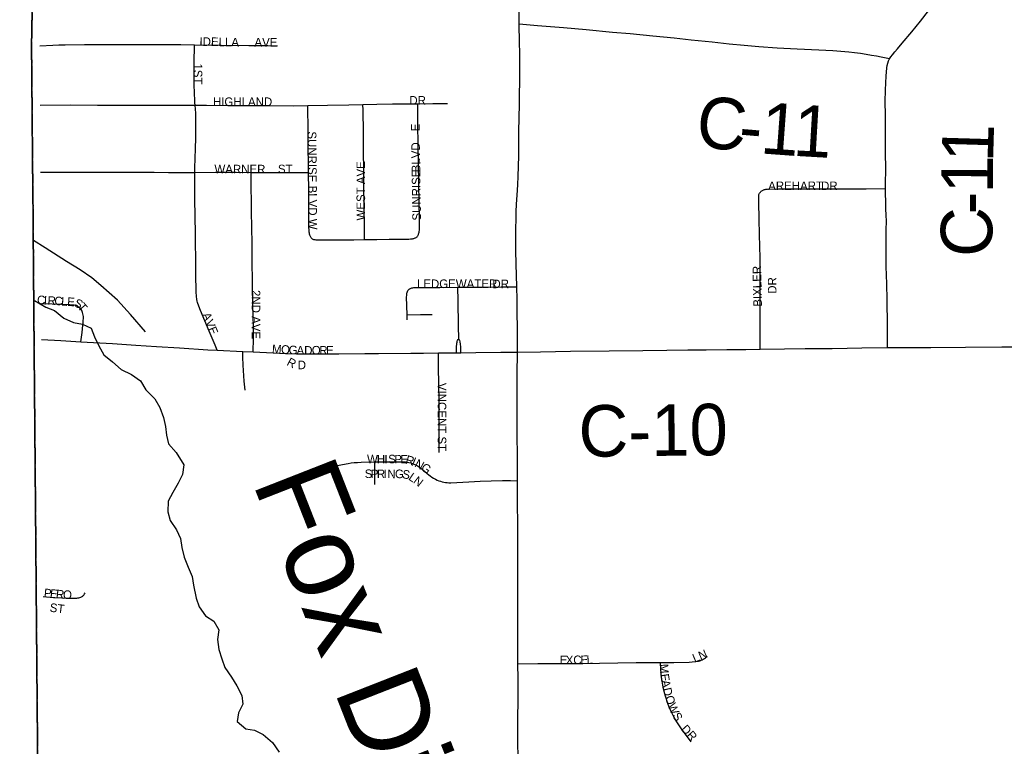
# Model space of a CAD drawing. Header units: feet. Extents: x 2113747 to 2516209, y 960708 to 1356798.
# Tile 11 of 247: x 2273776 to 2279510, y 1110936 to 1115169. Entities that reach past the tile are written whole.
import ezdxf

# ---------------------------------------------------------------- set-up
doc = ezdxf.new("R2010")
doc.units = ezdxf.units.FT
doc.header["$MEASUREMENT"] = 0
doc.linetypes.add('OhDOT_USTN3', pattern=[0.22, 0.165, -0.055])
doc.linetypes.add('rr2', pattern=[0])
for name, color, linetype in [('0_Xref', 7, 'Continuous'), ('GM_X_Adjacent_County', 251, 'OhDOT_USTN3'), ('GM_X_City_Street', 251, 'Continuous'), ('GM_X_City_Street_Text', 251, 'Continuous'), ('GM_X_County', 251, 'OhDOT_USTN3'), ('GM_X_County_Road', 3, 'Continuous'), ('GM_X_County_Road_Text', 3, 'Continuous'), ('GM_X_Minor_River', 5, 'Continuous'), ('GM_X_Minor_River_Text', 5, 'Continuous'), ('GM_X_Rail_Line', 251, 'rr2'), ('GM_X_Township', 251, 'OhDOT_USTN3'), ('GM_X_Township_Road', 4, 'Continuous'), ('GM_X_Township_Subdivision', 4, 'Continuous'), ('GM_X_Township_Subdivision_Text', 4, 'Continuous')]:
    doc.layers.add(name, color=color, linetype=linetype)
doc.styles.add('Styledgn030', font='dgn030.shx')
doc.styles.add('Styledgn031', font='dgn031.shx')

# ---------------------------------------------------------------- blocks, each defined once
blk = doc.blocks.new('POR')
at = {"layer": 'GM_X_Adjacent_County', "flags": 128}
blk.add_lwpolyline([(2192629.9, 1167519.5), (2192631.2, 1170403.5), (2192632.8, 1173672.8), (2192633.8, 1175629.5), (2192671.1, 1181169.3), (2192669.3, 1184775.1), (2192667.8, 1187766.9), (2192660.9, 1188884.7), (2192638, 1192623.1), (2192637, 1192687), (2192624.5, 1194837.8), (2192737.6, 1194839.7), (2198605.6, 1194974.2), (2199009.7, 1194982.8), (2204631.8, 1195039.6), (2205347.9, 1195050.5), (2205386.6, 1195051.1), (2205910.4, 1195059.1), (2205996.9, 1195060.4), (2208466.7, 1195086.6), (2214754.4, 1195227), (2218436, 1195308), (2224284, 1195428.9), (2225752.4, 1195457.9), (2225462.4, 1195534.2), (2225401.5, 1195595.2), (2225364.4, 1195690.5), (2225385.6, 1195870.7), (2225422.7, 1195968.7), (2225454.5, 1196101.2), (2225555.1, 1196175.4), (2225730, 1196146.2), (2225936.7, 1196103.9), (2226103.6, 1195950.2), (2226196.3, 1195762.1), (2226318.2, 1195778), (2226413.6, 1195876), (2226477.1, 1196119.8), (2226432.1, 1196339.7), (2226254.6, 1196527.8), (2226111.5, 1196633.7), (2226016.1, 1196776.8), (2225706.3, 1197037.8), (2225597.5, 1197214), (2225541.9, 1197428.6), (2225549.8, 1197574.3), (2225533.9, 1197682.9), (2225510.1, 1197751.8), (2225433.3, 1197823.4), (2225319.3, 1197810.1), (2225163, 1197849.8), (2225022.6, 1197884.3), (2224866.2, 1197995.8), (2224773.6, 1198237.6), (2224766.2, 1198416.3), (2224818.6, 1198832.8), (2224831.8, 1198917.6), (2224868.9, 1199050.1), (2224916.6, 1199124.2), (2224988.2, 1199164), (2225078.2, 1199177.2), (2225210.7, 1199142.8), (2225361.7, 1199058), (2225454.5, 1198986.5), (2225541.9, 1198975.9), (2225626.7, 1199020.9), (2225653.2, 1199068.6), (2225634.6, 1199164), (2225576.3, 1199317.6), (2225558.1, 1199409.1), (2225502.1, 1199640.9), (2225359.1, 1199810.4), (2225210.7, 1199887.3), (2225033.2, 1199916.4), (2224903.4, 1199927), (2224733.8, 1199887.3), (2224588.1, 1199836.9), (2224426.5, 1199852.8), (2224304.6, 1199924.4), (2224140.3, 1200009.2), (2224033.1, 1200099.2), (2223933.7, 1200223.8), (2223870.1, 1200324.4), (2223843.6, 1200456.9), (2223875.4, 1200570.8), (2223989.3, 1200713.9), (2224135, 1200891.4), (2224264.9, 1201013.3), (2224315.2, 1201058.3), (2224325.8, 1201095.4), (2224307.2, 1201143.1), (2224270.1, 1201185.5), (2224190.7, 1201257), (2224050.2, 1201262.3), (2223875.4, 1201254.4), (2223719.1, 1201259.7), (2223624.4, 1201296.8), (2223554.8, 1201352.4), (2223464.7, 1201458.4), (2223422.3, 1201569.7), (2223427.6, 1201646.5), (2223462.1, 1201752.5), (2223552.1, 1201842.6), (2223692.6, 1201903.5), (2223840.9, 1201967.1), (2223893.9, 1201998.9), (2223939, 1202043.9), (2223962.8, 1202134), (2223909.8, 1202269.1), (2223851.5, 1202340.7), (2223774.7, 1202356.6), (2223692.6, 1202348.6), (2223578.6, 1202303.6), (2223491.2, 1202258.5), (2223382.6, 1202226.8), (2223303.1, 1202247.9), (2223247.5, 1202300.9), (2223215.7, 1202377.8), (2223197.1, 1202483.7), (2223244.8, 1202642.7), (2223353.4, 1202799), (2223454.1, 1202942.1), (2223462.1, 1203018.9), (2223462.1, 1203064), (2223390.5, 1203188.5), (2223235.7, 1203282.8), (2223181.3, 1203339.3), (2223130.4, 1203395.8), (2223116.3, 1203463.6), (2223153, 1203562.4), (2223226.5, 1203633.1), (2223288.6, 1203695.2), (2223316.9, 1203765.9), (2223297.1, 1203887.3), (2223251.9, 1203949.5), (2223175.6, 1203974.9), (2223085.2, 1203955.1), (2223006.1, 1203918.4), (2222935.5, 1203853.4), (2222850.7, 1203698), (2222740.6, 1203607.6), (2222675.6, 1203593.5), (2222616.2, 1203610.5), (2222559.7, 1203698), (2222463.7, 1204073.8), (2222458, 1204285.7), (2222497.6, 1204359.1), (2222596.5, 1204452.4), (2222805.5, 1204585.1), (2222929.8, 1204675.6), (2222992, 1204740.5), (2223006.1, 1204788.6), (2222972.2, 1204847.9), (2222910.1, 1204912.9), (2222760.3, 1204955.2), (2222599.3, 1204969.4), (2222480.6, 1205008.9), (2222404.4, 1205076.7), (2222263.1, 1205240.6), (2222181.2, 1205336.6), (2222079.5, 1205407.3), (2221966.5, 1205441.2), (2221881.7, 1205472.2), (2221797, 1205516.5), (2221703.7, 1205619.2), (2221630.3, 1205687), (2221562.5, 1205698.3), (2221463.6, 1205681.3), (2221311, 1205613.5), (2221195.2, 1205576.8), (2221070.9, 1205582.4), (2220859, 1205622), (2220743.2, 1205681.3), (2220576.5, 1205822.6), (2220455, 1205944), (2220302.4, 1206023.1), (2220181, 1206074), (2220090.6, 1206150.3), (2220048.2, 1206308.5), (2220039.7, 1206483.6), (2219974.7, 1206616.4), (2219935.2, 1206709.7), (2219898.5, 1206817), (2219906.9, 1206918.7), (2220005.8, 1207031.7), (2220152.7, 1207136.3), (2220291.1, 1207226.7), (2220373.1, 1207288.8), (2220421.9, 1207378.1), (2220410.9, 1207565.9), (2220407.2, 1207760.7), (2220339.7, 1208008), (2220291, 1208255.3), (2220324.8, 1208431.4), (2220444.6, 1208768.6), (2220470.9, 1208944.7), (2220422.2, 1209154.5), (2220328.5, 1209281.8), (2220103.7, 1209491.7), (2219826.5, 1209709), (2219691.6, 1209851.3), (2219429.3, 1210203.5), (2219283.2, 1210473.3), (2219245.7, 1210694.3), (2219320.7, 1211065.2), (2219356.9, 1211201.2), (2219410.6, 1211402.4), (2219451.8, 1211743.4), (2219388.1, 1211971.9), (2219215.8, 1212230.4), (2219028.4, 1212466.5), (2218661.3, 1212777.4), (2218365.3, 1213088.4), (2218207.9, 1213346.9), (2218114.2, 1213710.3), (2218088, 1214032.6), (2218118, 1214403.5), (2218200.4, 1214647), (2218372.8, 1214973), (2218440.2, 1215096.6), (2218541.4, 1215411.3), (2218635, 1215696.1), (2218743.7, 1215898.4), (2218886.1, 1216149.4), (2219047.2, 1216370.4), (2219095.9, 1216516.6), (2219144.6, 1216741.4), (2219144.6, 1216921.2), (2219118.3, 1217142.2), (2219133.3, 1217333.3), (2219144.6, 1217520.7), (2219065.9, 1217816.6), (2219058.4, 1218048.9), (2219054.6, 1218326.2), (2219075.1, 1218515), (2219103.6, 1218655.5), (2219090, 1218753.5), (2219032.2, 1218921.9), (2218878.6, 1219180.4), (2218788.6, 1219296.6), (2218691.2, 1219360.2), (2218575.1, 1219379), (2218297.8, 1219382.7), (2217968.1, 1219292.8), (2217739.6, 1219274.1), (2217544.8, 1219307.8), (2217436.1, 1219296.6), (2217237.5, 1219296.6), (2217140.1, 1219345.3), (2217039, 1219457.7), (2216781, 1219756.6), (2216623.1, 1220057.1), (2216570, 1220251), (2216533.2, 1220570.4), (2216540.7, 1220686.5), (2216551.9, 1220843.9), (2216668.1, 1220915.1), (2216847.9, 1220915.1), (2217027.7, 1220836.4), (2217394.9, 1220686.5), (2217522.3, 1220769), (2217675.9, 1220956.3), (2217732.1, 1221094.9), (2217720.9, 1221244.8), (2217683.4, 1221394.7), (2217559.6, 1221466.3), (2217447.4, 1221394.7), (2217323.7, 1221398.4), (2217147.6, 1221465.8), (2216990.3, 1221615.7), (2216922.8, 1221671.9), (2216776.7, 1221754.3), (2216638.1, 1221784.3), (2216499.5, 1221758.1), (2216364.6, 1221701.9), (2216282.2, 1221679.4), (2216188.5, 1221761.8), (2216154.8, 1221904.2), (2216195, 1221993.3), (2217854.6, 1222013.8), (2218902.3, 1222026.2), (2221110.2, 1222044.8), (2224969.7, 1222054.4), (2226270.9, 1222054.4), (2227184.2, 1222047.2), (2228798.4, 1222028), (2230481.2, 1221983), (2231335, 1221970.9), (2233013.3, 1221964.2), (2233375.5, 1221985.7), (2235298.9, 1222030.3), (2235886, 1222018.9), (2238008.6, 1221951.6), (2239797.9, 1221947.1), (2240042.3, 1221946.5), (2240473.1, 1221945.4), (2240926.8, 1221944.3), (2242478.9, 1221940.4), (2243220.1, 1221938.8), (2246206.9, 1221908.5), (2259652.5, 1221764.6), (2265464.6, 1221710.9), (2271661.6, 1221657), (2271878.3, 1221655.1), (2272245.5, 1221652), (2272941.3, 1221646.2), (2272946, 1221095.4), (2272949.1, 1220734.4), (2272952.1, 1220381.2), (2272955.4, 1219996), (2272959.4, 1219526.6), (2272961.9, 1219224.8), (2272968.2, 1218487.3), (2272977.4, 1217406), (2272974.8, 1216501), (2272990.9, 1215563.4), (2273071.2, 1206556.1), (2273192.8, 1198453.5), (2273152, 1195400.2), (2273227.8, 1192712.3), (2273176, 1191452.9), (2273163.7, 1190519), (2273216.2, 1187364.3), (2273321.3, 1182083.5), (2273359.1, 1179653.6), (2273351.3, 1179125), (2273357.7, 1177775.8), (2273384.1, 1177023.3), (2273394.3, 1176620.2), (2273391.7, 1176176.2), (2273414.8, 1174719.8), (2273428, 1173103.9), (2273425.8, 1173043.6), (2273462.1, 1168895.5), (2273464.5, 1168621), (2273485.8, 1167056), (2273539.3, 1163371.7), (2273559.6, 1160545.6), (2273585.4, 1158808.2), (2273596.3, 1155295.4), (2273631.6, 1150488), (2273636.5, 1149823), (2273644.5, 1148717.3), (2273648.4, 1148193.1), (2273652, 1147705.5), (2273706.6, 1144116.6), (2273707.6, 1143905.8), (2273727.1, 1137671.6), (2273735.1, 1134958.5), (2273761.9, 1131307.3), (2273776.3, 1128907.7), (2273781.7, 1128012.6), (2273782.4, 1127896.3), (2273784.2, 1127598.8), (2273791.5, 1126394.8), (2273793.6, 1126045), (2273794.2, 1125937.8), (2273799.7, 1125028), (2273809.4, 1124393.2), (2273866, 1121326.5), (2273859.4, 1119169.8), (2273876.6, 1118816.7), (2273877.6, 1116829.3), (2273844.6, 1115019.5), (2273847.8, 1114656.2), (2273851, 1114280.8), (2273852.3, 1114201.4), (2273856.5, 1113636.4), (2273857.2, 1113574.9), (2273859.5, 1113280.7), (2273861.4, 1113068.9), (2273868, 1112293.9), (2273872.2, 1111793.8), (2273877.5, 1111173.5), (2273881.1, 1110747.6), (2273883.9, 1110420.3), (2273884.8, 1110318.2), (2273888.6, 1109866.3), (2273890, 1109707.5), (2273891.8, 1109492.1), (2273890.4, 1108659.3), (2273894.8, 1107881.1), (2273927.6, 1105260.2), (2273922.8, 1103968.8), (2273943.7, 1101977.2), (2274002.6, 1096381.5), (2274018.6, 1094549.4), (2274044.9, 1093010.2), (2274048.7, 1092052.6), (2274067.2, 1090515.4), (2273842.4, 1090510.7), (2272585.3, 1090487.3), (2271751, 1090471.4), (2270733.1, 1090435.2), (2268200, 1090404.7), (2267777.9, 1090417.9), (2267760.3, 1089303.9), (2267673.8, 1087761.6), (2267628.1, 1085889.8), (2267594, 1084591.7), (2267582.7, 1084034.8), (2267570.3, 1083741), (2267407.2, 1076550.8), (2267310.2, 1072879), (2267224, 1068545.6), (2267218.3, 1067679.9), (2267123.1, 1064546.5), (2267119.1, 1064405.2), (2267104.5, 1064277.9), (2267008.7, 1060529.1), (2266029.7, 1060557.9), (2264763.9, 1060590.1), (2264178.8, 1060604.7), (2263522.7, 1060622.5), (2262904.9, 1060648.5), (2262577.6, 1060658), (2262494, 1060660.5), (2262467.7, 1060661.6), (2262069.3, 1060670.2), (2259905, 1060723.2), (2259350.2, 1060738.4), (2254917, 1060859.8), (2252021.6, 1060939.2), (2251064.1, 1060965.4), (2247613.1, 1061077.2), (2245772.7, 1061157), (2240478.8, 1061338.5), (2240258.8, 1061346.5), (2239174.2, 1061389.9), (2237828.1, 1061435.5), (2234872.6, 1061543.7), (2228637.7, 1061772), (2226856.4, 1061837.2), (2226221.3, 1061860.2), (2224371, 1061928), (2218716.2, 1062135.2), (2216024.1, 1062233.7), (2214252.3, 1062298.5), (2212077.5, 1062441.6), (2210447.7, 1062486), (2205425.9, 1062621.2), (2204591.8, 1062651.7), (2204074.2, 1062670.6), (2204061.3, 1063896.1), (2204018.7, 1067962.2), (2204017.8, 1068050.4), (2203986, 1071081.2), (2203969.1, 1073268.3), (2203919.7, 1078642.6), (2203897.5, 1079534.1), (2203924.1, 1083121.6), (2203902.3, 1084169), (2203923.9, 1085136.9), (2203915.9, 1085866.3), (2203909.3, 1086297.6), (2203904.8, 1086751.9), (2203874, 1089335.2), (2203868.8, 1089766.1), (2203327, 1089754.3), (2199689.1, 1089719.7), (2199501.9, 1089724.5), (2198608.4, 1089725.7), (2198226.9, 1089714.9), (2197797.6, 1089712.6), (2197121.5, 1089708), (2195423.4, 1089702.7), (2195255.6, 1089694.6), (2194546.9, 1089678.2), (2193306.3, 1089676.1), (2192605.8, 1089671.9), (2192619.6, 1092103.3), (2192625.3, 1092537.8), (2192655.8, 1094119.7), (2192658.9, 1095336.3), (2192658, 1095922.6), (2192588.6, 1099321.9), (2192674.5, 1103192.8), (2192654.8, 1107795.5), (2192654.1, 1108034.1), (2192653, 1108439.7), (2192666.1, 1108661.5), (2192655.7, 1108900), (2192656.8, 1109082.6), (2192653.9, 1109924.3), (2192636.4, 1110046.8), (2192644.4, 1110728.7), (2192636.8, 1111737.7), (2192634.1, 1112042.6), (2192629.5, 1112563.6), (2192567, 1113876.2), (2192570.8, 1115766.5), (2192562.7, 1116200.3), (2192562.2, 1116521.2), (2192561.7, 1116842), (2192568.4, 1119398.8), (2192556.7, 1120002.2), (2192551.5, 1123337.2), (2192552.2, 1123393.2), (2192559.7, 1126775.7), (2192557.3, 1127768), (2192541.4, 1130026.9), (2192543.4, 1132645.5), (2192543.5, 1135846.7), (2192542.4, 1136084.5), (2192539.5, 1136744.2), (2192530.1, 1137575), (2192539.4, 1140482.2), (2192538.9, 1143380.8), (2192552.3, 1147211.2), (2192555.8, 1148675.9), (2192557.2, 1148924), (2192558, 1149453.5), (2192561.9, 1150576.9), (2192568.8, 1152460.6), (2192570.2, 1152862.8), (2192571.3, 1153175.8), (2192574.9, 1154176.3), (2192587.8, 1155252.3), (2192594.1, 1158494.9), (2192604.3, 1162456.4), (2192620.3, 1166969.1), (2192629.9, 1167519.5)], dxfattribs=at)
at = {"layer": 'GM_X_City_Street', "flags": 128}
for points in [[(2273893, 1115017.5), (2273968.3, 1115021.3), (2274002.9, 1115022.7), (2274041.2, 1115023.4), (2274153.7, 1115023.7), (2274284.2, 1115023.7), (2274431.5, 1115023.9), (2274537.4, 1115024.4), (2274622.7, 1115024.8), (2274714.4, 1115024), (2274793.1, 1115022.7)], [(2274797.4, 1114670.9), (2274796.1, 1114685.2), (2274794.8, 1114701.7), (2274793, 1114738), (2274791.7, 1114795.3), (2274791.6, 1114844.3), (2274792.4, 1114916.5), (2274793.1, 1115022.7)], [(2274793.1, 1115022.7), (2274948.5, 1115020.8), (2275110.7, 1115019.6), (2275221.7, 1115018.1), (2275277, 1115017.5)], [(2273894.7, 1114671.7), (2274074.3, 1114672.4), (2274228.5, 1114671.7), (2274386.2, 1114671.2), (2274537.2, 1114670.1), (2274660.3, 1114670.6), (2274797.4, 1114670.9)], [(2274795, 1114279.5), (2274794.7, 1114306.6), (2274796.7, 1114361), (2274799.3, 1114418.8), (2274800.7, 1114478.9), (2274801.2, 1114538), (2274801.3, 1114586.6), (2274800.8, 1114624), (2274799.6, 1114647.9), (2274797.4, 1114670.9)], [(2274797.4, 1114670.9), (2274864.4, 1114670.8), (2274987.9, 1114668.9), (2275094.8, 1114668.2), (2275219.8, 1114668.2), (2275372.9, 1114668.1), (2275453.8, 1114669.5)], [(2275453.8, 1114669.5), (2275567.6, 1114671.3), (2275692.7, 1114673.2), (2275774.7, 1114674.4)], [(2275458.3, 1114279.7), (2275457.5, 1114335.3), (2275456.2, 1114418.7), (2275455.4, 1114489.2), (2275455, 1114565.3), (2275454.2, 1114620.2), (2275453.8, 1114669.5)], [(2275774.7, 1114674.4), (2275856, 1114676.1), (2275947.7, 1114677.9), (2276037.1, 1114679.1), (2276095.4, 1114679.7)], [(2275783.1, 1113888.5), (2275782.9, 1113950.6), (2275782.3, 1114079.5), (2275780.4, 1114203.3), (2275779.2, 1114304.3), (2275778.7, 1114391.9), (2275777.4, 1114512.5), (2275775.4, 1114642.3), (2275774.7, 1114674.4)], [(2276090.3, 1113904.7), (2276092.6, 1113907.5), (2276094.2, 1113910), (2276095.9, 1113913), (2276097.4, 1113916.9), (2276099.1, 1113921), (2276100.7, 1113925.3), (2276101.9, 1113930.5), (2276102.9, 1113935.5), (2276103.6, 1113942.4), (2276104.3, 1113951.8), (2276104.8, 1113968.3), (2276104.2, 1114011.1), (2276102.4, 1114105.5), (2276101, 1114214.9), (2276098.4, 1114333.5), (2276096.5, 1114424.7), (2276095, 1114576.4), (2276095.4, 1114679.7)], [(2276095.4, 1114679.7), (2276181.8, 1114680.1), (2276267.7, 1114681.2)], [(2273897.1, 1114280.2), (2273969.2, 1114280.6), (2274111.8, 1114280.7), (2274267.6, 1114281.4), (2274401.8, 1114280.9), (2274467.4, 1114280.8), (2274558.6, 1114279.8), (2274641.9, 1114278.5), (2274722.7, 1114279.1), (2274795, 1114279.5)], [(2274795, 1114279.5), (2274916.5, 1114280.7), (2275037.1, 1114280.7), (2275123.7, 1114279.7)], [(2274925.8, 1113243.4), (2274913.6, 1113273), (2274879.7, 1113355), (2274829, 1113474), (2274819.1, 1113499.7), (2274811.9, 1113520.8), (2274809.5, 1113529.6), (2274807.6, 1113539.4), (2274805.4, 1113558.4), (2274803.9, 1113581.7), (2274803.3, 1113607.4), (2274802.1, 1113663.2), (2274801.4, 1113727.5), (2274800, 1113917.5), (2274798, 1114028.3), (2274796.1, 1114119.9), (2274795.9, 1114197.6), (2274795, 1114279.5)], [(2275135.4, 1113233.4), (2275136.6, 1113310.9), (2275136.4, 1113380.5), (2275135.4, 1113441.5), (2275133.8, 1113506.3), (2275132.3, 1113650.2), (2275130.5, 1113754.9), (2275128.9, 1113855.2), (2275127.1, 1113967.5), (2275125.8, 1114042.7), (2275125.8, 1114111.4), (2275124.7, 1114190), (2275123.7, 1114279.7)], [(2275123.7, 1114279.7), (2275207.1, 1114279.3), (2275280.1, 1114279.4), (2275424.5, 1114279.7), (2275458.3, 1114279.7)], [(2275475.8, 1113895.4), (2275473.5, 1113898.1), (2275470.9, 1113902), (2275468.5, 1113906.8), (2275465.9, 1113912.9), (2275464, 1113919.2), (2275462.6, 1113925.7), (2275461.9, 1113931.8), (2275461.2, 1113940.8), (2275460.4, 1113963.1), (2275460.1, 1114074.7), (2275459.5, 1114176.2), (2275458.3, 1114279.7)], [(2275475.8, 1113895.4), (2275479.6, 1113892.5), (2275483.4, 1113890.7), (2275487.6, 1113889), (2275493.7, 1113887.5), (2275500.5, 1113886.4), (2275508.2, 1113885.7), (2275517.1, 1113885.6), (2275605.8, 1113885.8), (2275721.1, 1113887.4), (2275783.1, 1113888.5)], [(2275783.1, 1113888.5), (2275856.2, 1113889.1), (2275928.3, 1113889.5), (2275999.5, 1113889.7), (2276042.1, 1113891), (2276052.5, 1113891.7), (2276058.5, 1113892.4), (2276063, 1113893), (2276066.8, 1113893.6), (2276070.7, 1113894.5), (2276074.5, 1113895.9), (2276078, 1113897.2), (2276081.7, 1113898.9), (2276084.8, 1113900.6), (2276087.6, 1113902.3), (2276090.3, 1113904.7)], [(2276031.5, 1113450.4), (2276029.3, 1113554.2), (2276029.5, 1113562.5), (2276029.9, 1113570.1), (2276030.5, 1113574.9), (2276031.6, 1113580.6), (2276033.4, 1113585.7), (2276036.2, 1113590.7), (2276039.8, 1113595.2), (2276042.3, 1113597.7), (2276045.3, 1113600.1)], [(2276045.3, 1113600.1), (2276048.4, 1113601.9), (2276051.6, 1113603.5), (2276055.2, 1113604.9), (2276058.7, 1113605.9), (2276064.5, 1113607.2), (2276070.8, 1113607.9), (2276078.3, 1113608.1), (2276085.6, 1113608.3), (2276223.4, 1113609.2), (2276327.4, 1113610.2)], [(2276327.4, 1113610.2), (2276467, 1113611.3), (2276580.3, 1113612.5), (2276670.4, 1113612.7)], [(2276332.8, 1113310.1), (2276331.2, 1113386), (2276328.8, 1113530.7), (2276327.4, 1113610.2)], [(2274131.1, 1113292), (2274138.6, 1113346.6), (2274144.1, 1113389.1), (2274145.5, 1113402.7), (2274146.2, 1113415.7), (2274146.8, 1113428.6), (2274146.3, 1113440), (2274145.2, 1113447.9), (2274143.6, 1113456.1), (2274142, 1113462.5), (2274139.7, 1113468.5), (2274137, 1113474.4), (2274133.8, 1113479.8), (2274130.2, 1113484.8), (2274126, 1113489.6), (2274121.6, 1113494), (2274117.1, 1113497.1), (2274111.8, 1113500.6), (2274105.8, 1113503.2), (2274099.2, 1113504.7), (2274090.6, 1113505.8), (2274067.3, 1113507.8), (2274019.4, 1113510.2), (2273964, 1113512.1), (2273901.3, 1113513.9)], [(2276031.5, 1113450.4), (2276109.2, 1113451.1), (2276178.7, 1113451.6)], [(2276032.2, 1113421.2), (2276031.5, 1113450.4)], [(2273902.6, 1113306.6), (2274014.7, 1113299.4), (2274131.1, 1113292)], [(2274131.1, 1113292), (2274205, 1113288.1), (2274316, 1113281.7), (2274452.8, 1113273.3), (2274573.2, 1113264.9), (2274707.3, 1113256.6), (2274871.5, 1113246.5), (2274925.8, 1113243.4)], [(2276320.4, 1113228.5), (2276320.3, 1113258.4), (2276320.2, 1113267.6), (2276321, 1113276.5), (2276321.9, 1113283.5), (2276322.7, 1113290), (2276324.3, 1113295.3), (2276326, 1113299.3), (2276329.7, 1113306), (2276332.8, 1113310.1)], [(2276344.7, 1113228.8), (2276344.6, 1113232.6), (2276344.2, 1113258.1), (2276344.1, 1113263.4), (2276342.6, 1113278.5), (2276340.6, 1113291.6), (2276338.8, 1113299.2), (2276337.5, 1113302.7), (2276335.5, 1113306.1), (2276332.8, 1113310.1)], [(2274925.8, 1113243.4), (2275074.6, 1113236.3)], [(2275088.7, 1113010.6), (2275082.1, 1113064), (2275076.6, 1113156), (2275075.4, 1113202), (2275074.6, 1113236.3)], [(2275074.6, 1113236.3), (2275135.4, 1113233.4)], [(2275135.4, 1113233.4), (2275251.8, 1113227.5), (2275324.6, 1113224.6), (2275387.6, 1113223.1), (2275498.5, 1113221.6), (2275634.3, 1113222), (2275785.7, 1113223.7)], [(2275785.7, 1113223.7), (2275864.8, 1113224.4)], [(2275607.9, 1112567.1), (2275655.6, 1112577.5), (2275689.5, 1112584.1), (2275706.9, 1112586.7), (2275723, 1112588.4), (2275743.8, 1112590.1), (2275765.3, 1112590.9), (2275843.6, 1112592.4)], [(2275843.6, 1112592.4), (2275907.5, 1112593.1), (2275994.5, 1112593.8), (2276008.5, 1112593.2), (2276021.8, 1112592.6), (2276032.3, 1112591.3), (2276042.7, 1112589.3), (2276053.7, 1112586.4), (2276063.8, 1112582.7), (2276081.4, 1112575.3), (2276092.2, 1112569.8), (2276101.9, 1112563.9), (2276112, 1112557.1), (2276121.8, 1112549.3), (2276148.3, 1112525.3), (2276157.6, 1112517.6), (2276166.6, 1112510.6), (2276175.8, 1112504.3), (2276186.3, 1112497.8), (2276196.7, 1112492.2), (2276207.2, 1112487.1), (2276217.5, 1112483.1), (2276226.3, 1112480.1), (2276235.7, 1112477.5), (2276245.8, 1112475.2), (2276255.6, 1112473.3), (2276265, 1112472), (2276275.5, 1112471.3), (2276286, 1112471.3), (2276322.4, 1112473.4), (2276391, 1112477.5), (2276456.8, 1112481.1), (2276522.3, 1112482.8), (2276587.3, 1112483.8), (2276633.6, 1112483.4), (2276675.5, 1112483.1)], [(2275843.8, 1112460.6), (2275843.8, 1112531.4), (2275843.6, 1112592.4)], [(2273911.5, 1111808.1), (2273972.7, 1111803.6), (2274020.1, 1111800.9), (2274055.5, 1111799), (2274085.9, 1111798.3), (2274098.6, 1111798.6), (2274108.6, 1111799.2), (2274114.5, 1111799.9), (2274120.8, 1111801), (2274125.9, 1111802.6), (2274131.4, 1111804.4), (2274136.5, 1111806.8), (2274139.7, 1111808.8), (2274143.2, 1111811.4), (2274146.2, 1111814.2), (2274149.1, 1111817.2), (2274153.6, 1111823.3), (2274157.9, 1111829.7)]]:
    blk.add_lwpolyline(points, dxfattribs=at)
at = {"layer": 'GM_X_County', "flags": 128}
blk.add_lwpolyline([(2353397.3, 1222450.6), (2356857.8, 1222526.2), (2358764.2, 1222567.9), (2364179.8, 1222723), (2365829.3, 1222755.4), (2369644.5, 1222836), (2372194.3, 1222881.1), (2374472.3, 1222923.6), (2379690, 1223029.2), (2379735.3, 1219825.9), (2379742.5, 1219374.1), (2379833.5, 1216178.2), (2380013.7, 1209139.3), (2380002.9, 1203412.7), (2380022.1, 1202248.7), (2380179.5, 1195355.7), (2380181.1, 1194352.1), (2380358.7, 1187411.8), (2380412.2, 1186569.4), (2380419, 1184192.9), (2380463.4, 1181822.8), (2380682.1, 1170162.6), (2380745.6, 1166807.5), (2380770.9, 1165044.4), (2380823.5, 1161381.7), (2380824.4, 1161039), (2380878.4, 1157551.6), (2380892.1, 1156694), (2381025.8, 1152330.2), (2381034.1, 1152022.9), (2381157.7, 1145149.6), (2381235.2, 1140057.3), (2381268.9, 1137567.7), (2381333.6, 1132856.3), (2381336.2, 1132676.3), (2381342.7, 1132209.7), (2381380.2, 1130882.5), (2381387.9, 1130504.3), (2381408.6, 1129490.6), (2381421.5, 1128859.1), (2381523.9, 1123852.6), (2381544, 1122871.8), (2381624.1, 1118858), (2381679.2, 1116097), (2382044.1, 1104151.5), (2382074.4, 1096083.3), (2382125.5, 1091786.6), (2380307.4, 1091765.7), (2379220.6, 1091753.5), (2378988.2, 1091750.9), (2374063.3, 1091695.8), (2368828.8, 1091636.7), (2365146.5, 1091594.1), (2364291.2, 1091584.2), (2363494.4, 1091575), (2360810.6, 1091544.4), (2360599, 1091542), (2358847.6, 1091522.2), (2355371.4, 1091476.5), (2352195.1, 1091434.8), (2348514, 1091386.5), (2345660.7, 1091348.1), (2342696.5, 1091308), (2341798.6, 1091295.9), (2335156.9, 1091206), (2333215.9, 1091179.6), (2331836.7, 1091160.8), (2328725.2, 1091118.3), (2328614.6, 1091116.8), (2326938, 1091094), (2326731.9, 1091091.2), (2324107.7, 1091055.6), (2318106.7, 1090974.3), (2313863.2, 1090916.7), (2307056.5, 1090902.7), (2301402.5, 1090840.2), (2299895.2, 1090830.9), (2299145.4, 1090827), (2298147.3, 1090820), (2294564.9, 1090799.7), (2294189.7, 1090794.9), (2291695.4, 1090779.5), (2287536.2, 1090732.9), (2283974.2, 1090692.1), (2281183.7, 1090660.2), (2280571.3, 1090645.8), (2279736.9, 1090638.3), (2276110.5, 1090564), (2275964.5, 1090560.6), (2275353.8, 1090543.6), (2275299.8, 1090544.7), (2274067.2, 1090515.4), (2274048.7, 1092052.6), (2274044.9, 1093010.2), (2274018.6, 1094549.4), (2274002.6, 1096381.5), (2273943.7, 1101977.2), (2273922.8, 1103968.8), (2273927.6, 1105260.2), (2273894.8, 1107881.1), (2273890.4, 1108659.3), (2273891.8, 1109492.1), (2273890, 1109707.5), (2273888.6, 1109866.3), (2273884.8, 1110318.2), (2273883.9, 1110420.3), (2273881.1, 1110747.6), (2273877.5, 1111173.5), (2273872.2, 1111793.8), (2273868, 1112293.9), (2273861.4, 1113068.9), (2273859.5, 1113280.7), (2273857.2, 1113574.9), (2273856.5, 1113636.4), (2273852.3, 1114201.4), (2273851, 1114280.8), (2273847.8, 1114656.2), (2273844.6, 1115019.5), (2273877.6, 1116829.3), (2273876.6, 1118816.7), (2273859.4, 1119169.8), (2273866, 1121326.5), (2273809.4, 1124393.2), (2273799.7, 1125028), (2273794.2, 1125937.8), (2273793.6, 1126045), (2273791.5, 1126394.8), (2273784.2, 1127598.8), (2273782.4, 1127896.3), (2273781.7, 1128012.6), (2273776.3, 1128907.7), (2273761.9, 1131307.3), (2273735.1, 1134958.5), (2273727.1, 1137671.6), (2273707.6, 1143905.8), (2273706.6, 1144116.6), (2273652, 1147705.5), (2273648.4, 1148193.1), (2273644.5, 1148717.3), (2273636.5, 1149823), (2273631.6, 1150488), (2273596.3, 1155295.4), (2273585.4, 1158808.2), (2273559.6, 1160545.6), (2273539.3, 1163371.7), (2273485.8, 1167056), (2273464.5, 1168621), (2273462.1, 1168895.5), (2273425.8, 1173043.6), (2273428, 1173103.9), (2273414.8, 1174719.8), (2273391.7, 1176176.2), (2273394.3, 1176620.2), (2273384.1, 1177023.3), (2273357.7, 1177775.8), (2273351.3, 1179125), (2273359.1, 1179653.6), (2273321.3, 1182083.5), (2273216.2, 1187364.3), (2273163.7, 1190519), (2273176, 1191452.9), (2273227.8, 1192712.3), (2273152, 1195400.2), (2273192.8, 1198453.5), (2273071.2, 1206556.1), (2272990.9, 1215563.4), (2272974.8, 1216501), (2272977.4, 1217406), (2272968.2, 1218487.3), (2272961.9, 1219224.8), (2272959.4, 1219526.6), (2272955.4, 1219996), (2272952.1, 1220381.2), (2272949.1, 1220734.4), (2272946, 1221095.4), (2272941.3, 1221646.2), (2274225.6, 1221624.2), (2276583.5, 1221584), (2279435.7, 1221566.7), (2287284, 1221585.8), (2287633.6, 1221586.7), (2288155.2, 1221588), (2289132.5, 1221589), (2291838.4, 1221591.7), (2294723.8, 1221588), (2295595.2, 1221590.6), (2298613, 1221604.6), (2299175.1, 1221608.8), (2303374.4, 1221676), (2308425.8, 1221766), (2313088.3, 1221841.3), (2315599.9, 1221874.5), (2319071, 1221920.3), (2326583.9, 1222060.9), (2327982.2, 1222075.8), (2333341.1, 1222132.7), (2335681.5, 1222157.3), (2338510.3, 1222201), (2341238.8, 1222244.5), (2343737.4, 1222286.4), (2344323.7, 1222288.3), (2349299.7, 1222361.1), (2350843.4, 1222394.8), (2353397.3, 1222450.6)], dxfattribs=at)
at = {"layer": 'GM_X_County_Road', "flags": 128}
for points in [[(2278873.6, 1114982), (2278887.7, 1114998.7), (2278915, 1115031.4), (2278972.3, 1115098.9), (2279022.1, 1115159.8), (2279069.3, 1115220.6), (2279084.9, 1115240.6), (2279100.3, 1115260.9), (2279106.5, 1115269.6), (2279112.7, 1115279.7), (2279118.5, 1115290.2), (2279124.6, 1115302.5), (2279129.3, 1115312.6), (2279134.4, 1115326.4), (2279138.7, 1115339.3), (2279142.4, 1115352.3), (2279145.4, 1115365.4)], [(2278841.2, 1114940.5), (2278792.1, 1114950.2), (2278765.3, 1114956.1), (2278737.5, 1114961.1), (2278705, 1114966.6), (2278672.6, 1114971.2), (2278637.7, 1114975.7), (2278604, 1114979.4), (2278512.3, 1114987.1), (2278430.3, 1114991.8), (2278304.5, 1114996.4), (2278187.8, 1115003.9), (2278080.4, 1115011.3), (2277995.4, 1115018.3), (2277907.4, 1115026.3), (2277807.9, 1115037.3), (2277686.8, 1115050.7), (2277586.6, 1115061.6), (2277463.3, 1115073.8), (2277331.5, 1115085.8), (2277227.7, 1115095.3), (2277074.7, 1115109.3), (2276942.1, 1115121.1), (2276791.5, 1115134.2), (2276684.7, 1115142.2)], [(2278818.6, 1114185.5), (2278818.5, 1114208), (2278820.6, 1114301.2), (2278819.2, 1114393.1), (2278819, 1114455.3), (2278818.2, 1114527.5), (2278818.4, 1114612), (2278817.2, 1114692.5), (2278818.1, 1114757.6), (2278820.1, 1114800.5), (2278822.5, 1114840.1), (2278826.2, 1114889.5), (2278828.4, 1114902.8), (2278831.9, 1114916.4), (2278836.2, 1114929), (2278841.2, 1114940.5)], [(2278841.2, 1114940.5), (2278844.9, 1114946.2), (2278849.5, 1114952.7), (2278859, 1114964.7), (2278873.6, 1114982)], [(2278829, 1113258.4), (2278829, 1113345.5), (2278829.4, 1113427.7), (2278828.7, 1113496.7), (2278828.3, 1113549), (2278826.4, 1113617.9), (2278826.2, 1113627.7), (2278824.5, 1113683.4), (2278823.1, 1113729.3), (2278822.5, 1113758.8), (2278821.8, 1113830.8), (2278822.3, 1113870), (2278823.1, 1113945.2), (2278823.4, 1113994.7), (2278822, 1114030.8), (2278821.6, 1114033.9), (2278820.4, 1114063.3), (2278819.8, 1114085.9), (2278819.5, 1114102), (2278819.4, 1114114.7), (2278819.3, 1114121), (2278818.8, 1114143.7), (2278818.6, 1114185.5)], [(2275864.8, 1113224.4), (2276054, 1113226)], [(2276054, 1113226), (2276128.2, 1113226.7), (2276214.3, 1113227.5)], [(2276214.3, 1113227.5), (2276268.6, 1113228), (2276320.4, 1113228.5)], [(2276320.4, 1113228.5), (2276344.7, 1113228.8)], [(2276344.7, 1113228.8), (2276432.3, 1113229.7), (2276578.2, 1113231.3), (2276675.4, 1113232.5)], [(2276675.4, 1113232.5), (2276809.1, 1113234.7), (2276982.8, 1113237.2), (2277209.3, 1113239.6), (2277405, 1113242.2), (2277544.4, 1113244.1), (2277666.1, 1113245.4), (2277773.6, 1113246), (2277894.1, 1113247.2), (2278004.4, 1113248.5), (2278087.8, 1113249.8)], [(2278087.8, 1113249.8), (2278229.5, 1113251.6), (2278351, 1113252.9), (2278428, 1113253.2), (2278507.3, 1113254.1), (2278594.5, 1113256), (2278679.6, 1113257.3), (2278829, 1113258.4)], [(2278829, 1113258.4), (2278915.7, 1113258.6), (2279083, 1113259.7), (2279285, 1113261.1), (2279496.4, 1113263.4), (2279640.7, 1113263.8)]]:
    blk.add_lwpolyline(points, dxfattribs=at)
at = {"layer": 'GM_X_Minor_River', "flags": 128}
blk.add_lwpolyline([(2273862, 1113532.1), (2273928.7, 1113494.6), (2273978.8, 1113474.7), (2274033, 1113430.8), (2274089.1, 1113404.9), (2274141.2, 1113395), (2274191.3, 1113371.1), (2274211.5, 1113321.1), (2274235.7, 1113269), (2274265.8, 1113216.9), (2274316, 1113175), (2274366.2, 1113131), (2274426.3, 1113101.1), (2274478.5, 1113065.2), (2274510.7, 1113013.2), (2274562.9, 1112959.2), (2274591, 1112909.2), (2274613.2, 1112851.1), (2274625.4, 1112799), (2274631.5, 1112748.8), (2274641.7, 1112698.7), (2274687.9, 1112646.7), (2274732.2, 1112574.7), (2274724.3, 1112518.5), (2274698.5, 1112468.3), (2274666.6, 1112414), (2274640.7, 1112363.8), (2274638.9, 1112301.6), (2274651.1, 1112251.5), (2274689.3, 1112197.4), (2274711.4, 1112147.4), (2274719.6, 1112093.3), (2274733.8, 1112037.1), (2274756, 1111979.1), (2274780.2, 1111925), (2274788.3, 1111874.9), (2274802.6, 1111798.7), (2274820.7, 1111748.6), (2274856.9, 1111696.6), (2274907, 1111664.6), (2274935.2, 1111614.6), (2274927.4, 1111558.4), (2274935.6, 1111500.3), (2274953.7, 1111446.2), (2274969.9, 1111394.1), (2275010.1, 1111338.1), (2275040.3, 1111288), (2275068.5, 1111231.9), (2275074.6, 1111181.8), (2275050.8, 1111131.6), (2275042.9, 1111079.4), (2275093.1, 1111037.5), (2275143.1, 1111029.6), (2275193.2, 1111003.7), (2275247.4, 1110957.7), (2275287.6, 1110901.7)], dxfattribs=at)
at = {"layer": 'GM_X_Rail_Line', "flags": 128}
blk.add_lwpolyline([(2274509, 1113349.8), (2274420.8, 1113452.1), (2274344.8, 1113534.7), (2274249, 1113621.4), (2274195.8, 1113664.4), (2274126.9, 1113711.6), (2274048.9, 1113760.2), (2273924.7, 1113840.8), (2273855.3, 1113881.8)], dxfattribs=at)
at = {"layer": 'GM_X_Township', "flags": 128}
blk.add_lwpolyline([(2273938.9, 1118798.6), (2275473, 1118799.8), (2276681.8, 1118792.4), (2278025.8, 1118784.1), (2278095.3, 1118774.2), (2278180.8, 1118783.1), (2279101.6, 1118777.4), (2279390.2, 1118775.6), (2284462.4, 1118744.2), (2286495.2, 1118731.7), (2291590.1, 1118700.2), (2291693.7, 1118699.5), (2298612.7, 1118656.7), (2299079.5, 1118653.9), (2299073.2, 1112955.6), (2299072.2, 1110035.2), (2299092.4, 1106995.2), (2299110, 1104924.2), (2299110.4, 1104784.1), (2299120.5, 1100749.6), (2299131.5, 1096371.7), (2299145.4, 1090827), (2298147.3, 1090820), (2294564.9, 1090799.7), (2294189.7, 1090794.9), (2291695.4, 1090779.5), (2287536.2, 1090732.9), (2283974.2, 1090692.1), (2281183.7, 1090660.2), (2280571.3, 1090645.8), (2279736.9, 1090638.3), (2276110.5, 1090564), (2275964.5, 1090560.6), (2275353.8, 1090543.6), (2275299.8, 1090544.7), (2274067.2, 1090515.4), (2274048.7, 1092052.6), (2274044.9, 1093010.2), (2274018.6, 1094549.4), (2274002.6, 1096381.5), (2273943.7, 1101977.2), (2273922.8, 1103968.8), (2273927.6, 1105260.2), (2273894.8, 1107881.1), (2273890.4, 1108659.3), (2273891.8, 1109492.1), (2273890, 1109707.5), (2273888.6, 1109866.3), (2273884.8, 1110318.2), (2273883.9, 1110420.3), (2273881.1, 1110747.6), (2273877.5, 1111173.5), (2273872.2, 1111793.8), (2273868, 1112293.9), (2273861.4, 1113068.9), (2273859.5, 1113280.7), (2273857.2, 1113574.9), (2273856.5, 1113636.4), (2273852.3, 1114201.4), (2273851, 1114280.8), (2273847.8, 1114656.2), (2273844.6, 1115019.5), (2273877.6, 1116829.3), (2273876.6, 1118816.7), (2273938.9, 1118798.6)], dxfattribs=at)
at = {"layer": 'GM_X_Township_Road', "flags": 128}
for points in [[(2276684.7, 1115142.2), (2276683.8, 1115220.9), (2276683.8, 1115292.6)], [(2276688.1, 1114974), (2276686.9, 1115035.5), (2276684.7, 1115142.2)], [(2276666.7, 1113747.6), (2276665.3, 1113821.8), (2276665.4, 1113889), (2276665.9, 1113951.4), (2276666.3, 1114009.1), (2276667.3, 1114049.8), (2276669.1, 1114093.8), (2276672.1, 1114146.5), (2276676, 1114206.1), (2276678.8, 1114258.3), (2276681.1, 1114313.3), (2276682.5, 1114378.2), (2276683, 1114453.4), (2276683.1, 1114524.6), (2276684, 1114590.1), (2276685.9, 1114684.9), (2276686.8, 1114742.7), (2276688, 1114799.7), (2276688.8, 1114842.1), (2276689.2, 1114887.6), (2276688.1, 1114974)], [(2276670.4, 1113612.7), (2276666.7, 1113747.6)], [(2276675.4, 1113232.5), (2276675.2, 1113283.2), (2276674.3, 1113378.9), (2276672.9, 1113455.8), (2276672.1, 1113539.7), (2276670.4, 1113612.7)], [(2276674.8, 1112604), (2276673.1, 1112772.1), (2276673.6, 1112886.6), (2276673.4, 1112984.7), (2276673.8, 1113102.1), (2276675.4, 1113232.5)], [(2276675.5, 1112483.1), (2276674.8, 1112604)], [(2276676.5, 1112243.4), (2276675.8, 1112336), (2276675.5, 1112464.4), (2276675.5, 1112483.1)], [(2276677.8, 1111416.8), (2276677.1, 1111466.1), (2276676, 1111600.5), (2276676.4, 1111715.4), (2276677.3, 1111829.7), (2276676.8, 1111931.3), (2276676, 1112095.2), (2276676.5, 1112243.4)], [(2276678.2, 1109926.1), (2276677.2, 1110004), (2276676.3, 1110096.2), (2276676.2, 1110176.9), (2276676.1, 1110253.9), (2276675.8, 1110345.3), (2276676.3, 1110469.8), (2276676.5, 1110568.1), (2276677.2, 1110659.5), (2276677.8, 1110754.3), (2276677.9, 1110852), (2276677.3, 1110978.7), (2276677.6, 1111086.5), (2276678.7, 1111215.9), (2276678.8, 1111329.2), (2276677.8, 1111416.8)]]:
    blk.add_lwpolyline(points, dxfattribs=at)
at = {"layer": 'GM_X_Township_Subdivision', "flags": 128}
for points in [[(2278087.8, 1113249.8), (2278087.6, 1113333.2), (2278088.8, 1113486.2), (2278088.9, 1113625), (2278088.4, 1113705.6), (2278087.8, 1113780.5), (2278086.4, 1113849.4), (2278084.3, 1113915.8), (2278082, 1114007.9), (2278080, 1114103.7), (2278079.6, 1114124.4), (2278080, 1114143.1), (2278080.5, 1114147), (2278081.5, 1114150.9), (2278083.1, 1114154.6), (2278084.8, 1114157.9), (2278087, 1114161.2), (2278089.6, 1114164.4), (2278092.3, 1114167.6)], [(2278092.3, 1114167.6), (2278095, 1114170), (2278097.8, 1114172), (2278101.1, 1114174), (2278105, 1114175.9), (2278108.5, 1114177.4), (2278112.6, 1114178.9), (2278116.5, 1114180), (2278121.3, 1114180.9), (2278126.3, 1114181.5), (2278132, 1114181.9), (2278194.3, 1114183.1), (2278288.4, 1114183.4), (2278415.9, 1114182.7), (2278528.6, 1114182.7), (2278618.5, 1114183.3), (2278706.4, 1114183.9), (2278818.6, 1114185.5)], [(2276219.4, 1112647.4), (2276218.6, 1112698.8), (2276218, 1112832), (2276218, 1112877.4), (2276218.1, 1112927.2), (2276218, 1112961.5), (2276217.3, 1113027), (2276216.9, 1113071.6), (2276215.6, 1113120), (2276214.4, 1113216.8), (2276214.3, 1113227.5)], [(2277506.9, 1111423.9), (2277585.4, 1111424.9), (2277674.1, 1111426.8), (2277692.6, 1111428), (2277710.8, 1111429.7), (2277720, 1111431), (2277728.4, 1111432.6), (2277736.1, 1111434.7), (2277743.4, 1111437.2), (2277749.9, 1111439.9), (2277757.1, 1111443.3), (2277763.4, 1111447.1), (2277769.8, 1111451.5), (2277774.3, 1111455.7), (2277779.2, 1111460.9)], [(2276677.8, 1111416.8), (2276792.8, 1111417.7), (2276956.5, 1111418), (2277054.8, 1111418.7), (2277153.1, 1111420.1), (2277366.2, 1111423.2), (2277461.4, 1111423.8), (2277506.9, 1111423.9)], [(2277685.6, 1110960.9), (2277629.6, 1111036.9), (2277603.2, 1111077.5), (2277592.7, 1111094.7), (2277583.5, 1111111), (2277575.4, 1111127.3), (2277567.9, 1111143), (2277560.2, 1111160.7), (2277553.1, 1111179), (2277546.3, 1111197.2), (2277540.3, 1111215.8), (2277535.5, 1111232.8), (2277530.7, 1111250.2), (2277526, 1111271), (2277521.8, 1111291.4), (2277517.7, 1111315.8), (2277514.3, 1111339.7), (2277511.7, 1111362.2), (2277509.4, 1111384.5), (2277506.9, 1111423.9)]]:
    blk.add_lwpolyline(points, dxfattribs=at)
at = {"layer": 'GM_X_City_Street_Text', "char_height": 50, "attachment_point": 7, "line_spacing_factor": 0.8, "style": 'Styledgn030'}
for s, insert, rotation in [('{\\Fdgn000|c0;\\C256;IDELLA}', (2274822, 1115017.2), 358.8552), ('{\\Fdgn000|c0;\\C256;AVE}', (2275143, 1115012.8), 0.00001), ('{\\Fdgn000|c0;\\C256;1ST}', (2274788.3, 1114914.3), 270), ('{\\Fdgn000|c0;\\C256;HIGHLAND}', (2274901, 1114665.2), 0.00001), ('{\\Fdgn000|c0;\\C256;DR}', (2276045, 1114674), 0.00001), ('{\\Fdgn000|c0;\\C256;E}', (2276104.9, 1114518.3), 90), ('{\\Fdgn000|c0;\\C256;SUNRISE BLVD W}', (2275452.7, 1114518.1), 270.4959), ('{\\Fdgn000|c0;\\C256;BLVD}', (2276109.3, 1114280.6), 91.18896), ('{\\Fdgn000|c0;\\C256;WARNER}', (2274909.8, 1114273.6), 0.00001), ('{\\Fdgn000|c0;\\C256;ST}', (2275279.4, 1114273.6), 0.00001), ('{\\Fdgn000|c0;\\C256;WEST AVE}', (2275788.1, 1113999.1), 90), ('{\\Fdgn000|c0;\\C256;SUNRISE}', (2276113.7, 1113999.2), 90.97247), ('{\\Fdgn000|c0;\\C256;LEDGEWATER}', (2276089, 1113604.8), 0.00001), ('{\\Fdgn000|c0;\\C256;DR}', (2276529, 1113604.8), 0.00001), ('{\\Fdgn000|c0;\\C256;C}', (2273875.3, 1113512.4), 356.50092), ('{\\Fdgn000|c0;\\C256;2ND AVE}', (2275127.1, 1113594.3), 270), ('{\\Fdgn000|c0;\\C256;I}', (2273914.9, 1113510), 356.53384), ('{\\Fdgn000|c0;\\C256;R}', (2273936.8, 1113508.7), 356.50092), ('{\\Fdgn000|c0;\\C256;C}', (2273976.4, 1113506.3), 356.51067), ('{\\Fdgn000|c0;\\C256;L}', (2274015.9, 1113503.9), 356.53133), ('{\\Fdgn000|c0;\\C256;E}', (2274051, 1113501.7), 356.50036), ('{\\Fdgn000|c0;\\C256;S}', (2274088, 1113501.5), 333.74036), ('{\\Fdgn000|c0;\\C256;T}', (2274109.9, 1113493.4), 309.99094), ('{\\Fdgn000|c0;\\C256;AVE}', (2274837.2, 1113450.9), 292.16892), ('{\\Fdgn000|c0;\\C256;M}', (2275243.8, 1113226.5), 356.55546), ('{\\Fdgn000|c0;\\C256;O}', (2275296.5, 1113223.3), 356.54499), ('{\\Fdgn000|c0;\\C256;G}', (2275340.9, 1113220.6), 356.96406), ('{\\Fdgn000|c0;\\C256;A}', (2275387.8, 1113218.2), 359.30601), ('{\\Fdgn000|c0;\\C256;D}', (2275432.6, 1113217.6), 359.97035), ('{\\Fdgn000|c0;\\C256;O}', (2275476.6, 1113217.6), 359.99285), ('{\\Fdgn000|c0;\\C256;R}', (2275520.6, 1113217.6), 359.99406), ('{\\Fdgn000|c0;\\C256;E}', (2275560.2, 1113217.6), 359.99563), ('{\\Fdgn000|c0;\\C256;R}', (2275327, 1113158.7), 332.47902), ('{\\Fdgn000|c0;\\C256;D}', (2275394.8, 1113132.5), 0.19606), ('{\\Fdgn000|c0;\\C256;W}', (2275798.6, 1112584), 359.8655), ('{\\Fdgn000|c0;\\C256;H}', (2275855.8, 1112583.9), 359.86884), ('{\\Fdgn000|c0;\\C256;I}', (2275899.8, 1112583.8), 359.86889), ('{\\Fdgn000|c0;\\C256;S}', (2275921.8, 1112583.7), 359.86339), ('{\\Fdgn000|c0;\\C256;P}', (2275957, 1112583.7), 359.86339), ('{\\Fdgn000|c0;\\C256;E}', (2275992.1, 1112583.6), 359.86339), ('{\\Fdgn000|c0;\\C256;R}', (2276019.2, 1112584.7), 343.85443), ('{\\Fdgn000|c0;\\C256;I}', (2276054.1, 1112574.7), 337.52475), ('{\\Fdgn000|c0;\\C256;N}', (2276071.6, 1112567.7), 331.54827), ('{\\Fdgn000|c0;\\C256;S}', (2275785.4, 1112498), 0.00001), ('{\\Fdgn000|c0;\\C256;P}', (2275820.6, 1112498), 0.00001), ('{\\Fdgn000|c0;\\C256;R}', (2275855.8, 1112498), 0.00001), ('{\\Fdgn000|c0;\\C256;I}', (2275895.4, 1112498), 0.00001), ('{\\Fdgn000|c0;\\C256;N}', (2275917.3, 1112498), 359.86884), ('{\\Fdgn000|c0;\\C256;G}', (2275960.8, 1112497.9), 358.79786), ('{\\Fdgn000|c0;\\C256;S}', (2276001.1, 1112497.3), 351.61106), ('{\\Fdgn000|c0;\\C256;L}', (2276035.8, 1112492.5), 325.56745), ('{\\Fdgn000|c0;\\C256;G}', (2276107.6, 1112548.4), 325.33388), ('{\\Fdgn000|c0;\\C256;N}', (2276063.6, 1112473.5), 322.57933), ('{\\Fdgn000|c0;\\C256;P}', (2273914.8, 1111805.3), 354.77341), ('{\\Fdgn000|c0;\\C256;E}', (2273949.9, 1111802), 354.7821), ('{\\Fdgn000|c0;\\C256;R}', (2273984.9, 1111798.9), 354.77039), ('{\\Fdgn000|c0;\\C256;O}', (2274026.3, 1111795.1), 356.29982), ('{\\Fdgn000|c0;\\C256;ST}', (2273947.9, 1111719.9), 352.88003)]:
    blk.add_mtext(s, dxfattribs=dict(at, insert=insert, rotation=rotation))
at = {"layer": 'GM_X_County_Road_Text', "char_height": 300, "attachment_point": 7, "line_spacing_factor": 0.8, "style": 'Styledgn030'}
for s, insert, rotation in [('{\\Fdgn000|c0;\\C256;C}', (2277707.7, 1114424.4), 354.7038), ('{\\Fdgn000|c0;\\C256;1}', (2278084, 1114390.5), 355.80743), ('{\\Fdgn000|c0;\\C256;1}', (2278274.7, 1114376.6), 356.65885), ('{\\Fdgn000|c0;\\C256;1}', (2279444.5, 1114336.4), 88.29802), ('{\\Fdgn000|c0;\\C256;-}', (2277956.3, 1114401.3), 355.14608), ('{\\Fdgn000|c0;\\C256;1}', (2279443.5, 1114155.8), 89.66694), ('{\\Fdgn000|c0;\\C256;-}', (2279444, 1114034.4), 90.24199), ('{\\Fdgn000|c0;\\C256;C}', (2279446, 1113788.7), 90.46446), ('{\\Fdgn000|c0;\\C256;C-10}', (2277032.1, 1112617.7), 0.68738)]:
    blk.add_mtext(s, dxfattribs=dict(at, insert=insert, rotation=rotation))
at = {"layer": 'GM_X_Minor_River_Text', "insert": (2275357.8, 1112566.9), "char_height": 500.215, "attachment_point": 4, "rotation": 291.40361, "line_spacing_factor": 0.8, "style": 'Styledgn031'}
blk.add_mtext('{\\Fdgn000|c0;\\C256;Fox Ditch}', dxfattribs=at)
at = {"layer": 'GM_X_Township_Subdivision_Text', "char_height": 50, "attachment_point": 7, "line_spacing_factor": 0.8, "style": 'Styledgn030'}
for s, insert, rotation in [('{\\Fdgn000|c0;\\C256;AREHART}', (2278135, 1114176.2), 0.00001), ('{\\Fdgn000|c0;\\C256;DR}', (2278443, 1114176.2), 0.00001), ('{\\Fdgn000|c0;\\C256;BIXLER}', (2278098.7, 1113497.7), 91.17487), ('{\\Fdgn000|c0;\\C256;DR}', (2278183.2, 1113572.3), 90), ('{\\Fdgn000|c0;\\C256;VINCENT ST}', (2276209.5, 1113053.1), 270), ('{\\Fdgn000|c0;\\C256;LN}', (2277706.5, 1111423), 22.38207), ('{\\Fdgn000|c0;\\C256;E}', (2276920.6, 1111413.6), 0.02732), ('{\\Fdgn000|c0;\\C256;X}', (2276955.8, 1111413.6), 0.03786), ('{\\Fdgn000|c0;\\C256;C}', (2277000, 1111413.7), 0.18397), ('{\\Fdgn000|c0;\\C256;E}', (2277042.1, 1111413.9), 2.19028), ('{\\Fdgn000|c0;\\C256;L}', (2277078.9, 1111415.3), 3.53), ('{\\Fdgn000|c0;\\C256;M}', (2277503.2, 1111415), 272.53228), ('{\\Fdgn000|c0;\\C256;E}', (2277506.2, 1111354.5), 278.80266), ('{\\Fdgn000|c0;\\C256;A}', (2277512, 1111317.4), 280.68361), ('{\\Fdgn000|c0;\\C256;D}', (2277520.7, 1111271.5), 282.87085), ('{\\Fdgn000|c0;\\C256;O}', (2277532.4, 1111222.1), 288.33459), ('{\\Fdgn000|c0;\\C256;W}', (2277548.3, 1111174.7), 293.17004), ('{\\Fdgn000|c0;\\C256;S}', (2277574, 1111115.7), 298.94485), ('{\\Fdgn000|c0;\\C256;DR}', (2277623.8, 1111033.1), 312.88011)]:
    blk.add_mtext(s, dxfattribs=dict(at, insert=insert, rotation=rotation))

msp = doc.modelspace()

# ---------------------------------------------------------------- block references
at = {"layer": '0_Xref'}
msp.add_blockref('POR', (0, 0), dxfattribs=at)

doc.saveas('drawing.dxf')
